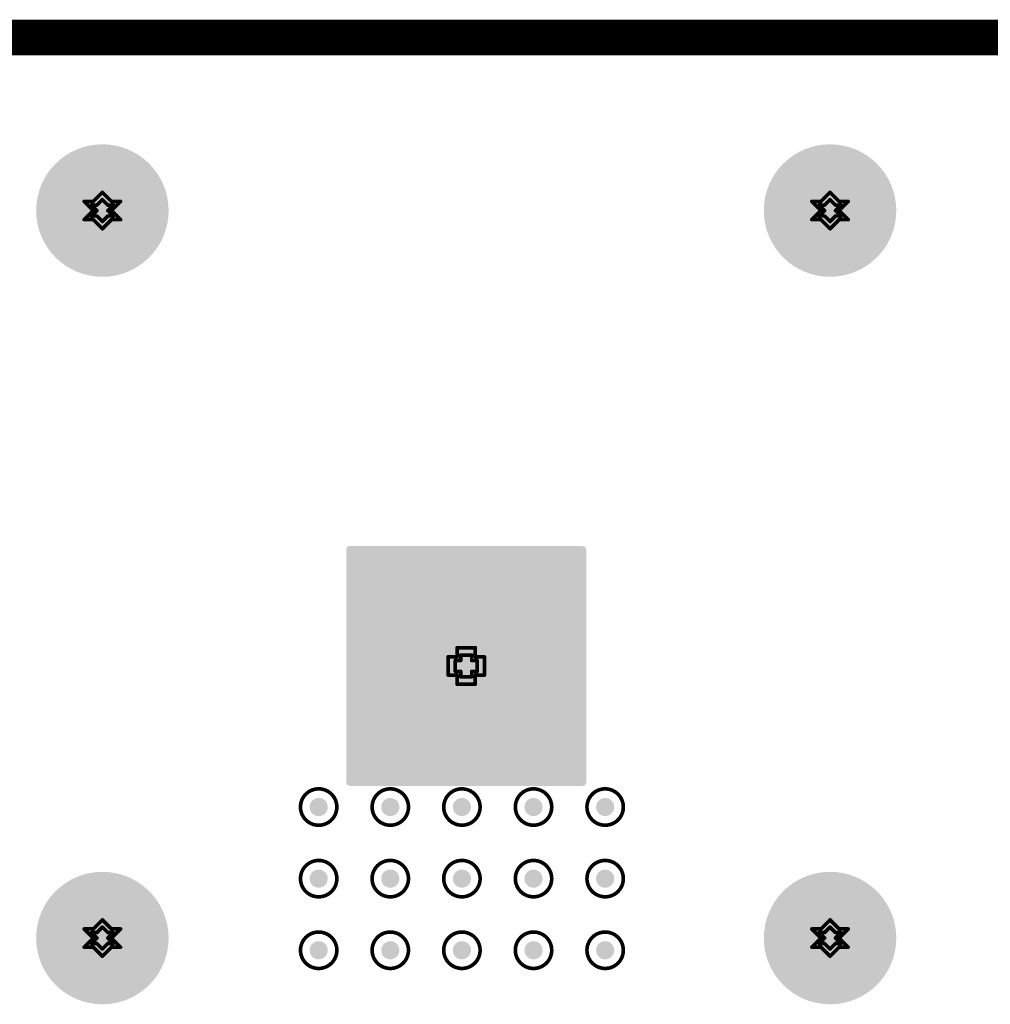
# Model space of a CAD drawing. Header units: inches. Extents: x -11.9 to 0, y -4.1 to 7.1.
# Tile 45 of 54: x -6.727 to -6.194, y 6.563 to 7.104. Entities that reach past the tile are written whole.
import ezdxf

# ---------------------------------------------------------------- set-up
doc = ezdxf.new("R2010")
doc.units = ezdxf.units.IN
doc.header["$MEASUREMENT"] = 0
for name, color, linetype in [('DrillDrawing', 1, 'Continuous'), ('Mechanical1', 6, 'Continuous'), ('MultiLayer', 9, 'Continuous'), ('PadHoleLayer', 156, 'Continuous'), ('ViaHoleLayer', 16, 'Continuous')]:
    doc.layers.add(name, color=color, linetype=linetype)

# ---------------------------------------------------------------- blocks, each defined once
blk = doc.blocks.new('FP_FCR7350L_CONN_BANANA_JACK_MFG_44')
at = {"layer": 'MultiLayer'}
h = blk.add_hatch(color=9, dxfattribs=at)
edge = h.paths.add_edge_path()
edge.add_arc((0.18268, 0.2), 0.03642, 0, 360)
h = blk.add_hatch(color=9, dxfattribs=at)
edge = h.paths.add_edge_path()
edge.add_arc((0.58268, 0.2), 0.03642, 0, 360)
h = blk.add_hatch(color=9, dxfattribs=at)
edge = h.paths.add_edge_path()
edge.add_arc((0.3691, 0.06397), 0.00198, 90, 180)
edge.add_line((0.36713, 0.06397), (0.36713, -0.06397))
edge.add_arc((0.3691, -0.06397), 0.00198, 180, 270)
edge.add_line((0.3691, -0.06594), (0.49704, -0.06594))
edge.add_arc((0.49704, -0.06397), 0.00198, 270, 360)
edge.add_line((0.49902, -0.06397), (0.49902, 0.06397))
edge.add_arc((0.49704, 0.06397), 0.00198, 0, 90)
edge.add_line((0.49704, 0.06594), (0.3691, 0.06594))
h = blk.add_hatch(color=9, dxfattribs=at)
edge = h.paths.add_edge_path()
edge.add_arc((0.18268, -0.2), 0.03642, 0, 360)
h = blk.add_hatch(color=9, dxfattribs=at)
edge = h.paths.add_edge_path()
edge.add_arc((0.58268, -0.2), 0.03642, 0, 360)
at = {"layer": 'PadHoleLayer'}
h = blk.add_hatch(color=156, dxfattribs=at)
edge = h.paths.add_edge_path()
edge.add_arc((0.18268, 0.2), 0.02362, 0, 360)
h = blk.add_hatch(color=156, dxfattribs=at)
edge = h.paths.add_edge_path()
edge.add_arc((0.58268, 0.2), 0.02362, 0, 360)
h = blk.add_hatch(color=156, dxfattribs=at)
edge = h.paths.add_edge_path()
edge.add_arc((0.43307, 0), 0.04331, 0, 360)
h = blk.add_hatch(color=156, dxfattribs=at)
edge = h.paths.add_edge_path()
edge.add_arc((0.18268, -0.2), 0.02362, 0, 360)
h = blk.add_hatch(color=156, dxfattribs=at)
edge = h.paths.add_edge_path()
edge.add_arc((0.58268, -0.2), 0.02362, 0, 360)

msp = doc.modelspace()

# ---------------------------------------------------------------- hatches: boundary and pattern name
at = {"layer": 'ViaHoleLayer'}
h = msp.add_hatch(color=16, dxfattribs=at)
edge = h.paths.add_edge_path()
edge.add_arc((-6.56296, 6.67143), 0.005, 0, 360)
h = msp.add_hatch(color=16, dxfattribs=at)
edge = h.paths.add_edge_path()
edge.add_arc((-6.52359, 6.67143), 0.005, 0, 360)
h = msp.add_hatch(color=16, dxfattribs=at)
edge = h.paths.add_edge_path()
edge.add_arc((-6.48422, 6.67143), 0.005, 0, 360)
h = msp.add_hatch(color=16, dxfattribs=at)
edge = h.paths.add_edge_path()
edge.add_arc((-6.44485, 6.67143), 0.005, 0, 360)
h = msp.add_hatch(color=16, dxfattribs=at)
edge = h.paths.add_edge_path()
edge.add_arc((-6.40548, 6.67143), 0.005, 0, 360)
h = msp.add_hatch(color=16, dxfattribs=at)
edge = h.paths.add_edge_path()
edge.add_arc((-6.56296, 6.63206), 0.005, 0, 360)
h = msp.add_hatch(color=16, dxfattribs=at)
edge = h.paths.add_edge_path()
edge.add_arc((-6.52359, 6.63206), 0.005, 0, 360)
h = msp.add_hatch(color=16, dxfattribs=at)
edge = h.paths.add_edge_path()
edge.add_arc((-6.48422, 6.63206), 0.005, 0, 360)
h = msp.add_hatch(color=16, dxfattribs=at)
edge = h.paths.add_edge_path()
edge.add_arc((-6.44485, 6.63206), 0.005, 0, 360)
h = msp.add_hatch(color=16, dxfattribs=at)
edge = h.paths.add_edge_path()
edge.add_arc((-6.40548, 6.63206), 0.005, 0, 360)
h = msp.add_hatch(color=16, dxfattribs=at)
edge = h.paths.add_edge_path()
edge.add_arc((-6.56296, 6.59269), 0.005, 0, 360)
h = msp.add_hatch(color=16, dxfattribs=at)
edge = h.paths.add_edge_path()
edge.add_arc((-6.52359, 6.59269), 0.005, 0, 360)
h = msp.add_hatch(color=16, dxfattribs=at)
edge = h.paths.add_edge_path()
edge.add_arc((-6.48422, 6.59269), 0.005, 0, 360)
h = msp.add_hatch(color=16, dxfattribs=at)
edge = h.paths.add_edge_path()
edge.add_arc((-6.44485, 6.59269), 0.005, 0, 360)
h = msp.add_hatch(color=16, dxfattribs=at)
edge = h.paths.add_edge_path()
edge.add_arc((-6.40548, 6.59269), 0.005, 0, 360)

# ---------------------------------------------------------------- linework, layer by layer
at = {"layer": 'DrillDrawing', "const_width": 0.002}
for points in [[(-6.69185, 7.00439), (-6.68685, 6.99939)], [(-6.69185, 7.00439), (-6.68685, 7.00439)], [(-6.68685, 7.00439), (-6.68185, 7.00939)], [(-6.68485, 7.00239), (-6.68185, 7.00539)], [(-6.68185, 7.00939), (-6.67685, 7.00439)], [(-6.68185, 7.00539), (-6.67885, 7.00239)], [(-6.67685, 7.00439), (-6.67185, 7.00439)], [(-6.67685, 6.99939), (-6.67185, 7.00439)], [(-6.29185, 7.00439), (-6.28685, 6.99939)], [(-6.29185, 7.00439), (-6.28685, 7.00439)], [(-6.28685, 7.00439), (-6.28185, 7.00939)], [(-6.28485, 7.00239), (-6.28185, 7.00539)], [(-6.28185, 7.00939), (-6.27685, 7.00439)], [(-6.28185, 7.00539), (-6.27885, 7.00239)], [(-6.27685, 7.00439), (-6.27185, 7.00439)], [(-6.27685, 6.99939), (-6.27185, 7.00439)], [(-6.69185, 6.99439), (-6.68685, 6.99939)], [(-6.68785, 7.00239), (-6.68485, 6.99939)], [(-6.68785, 7.00239), (-6.68485, 7.00239)], [(-6.68785, 6.99639), (-6.68485, 6.99939)], [(-6.67885, 7.00239), (-6.67585, 7.00239)], [(-6.67885, 6.99939), (-6.67585, 7.00239)], [(-6.67885, 6.99939), (-6.67585, 6.99639)], [(-6.67685, 6.99939), (-6.67185, 6.99439)], [(-6.29185, 6.99439), (-6.28685, 6.99939)], [(-6.28785, 7.00239), (-6.28485, 6.99939)], [(-6.28785, 7.00239), (-6.28485, 7.00239)], [(-6.28785, 6.99639), (-6.28485, 6.99939)], [(-6.27885, 7.00239), (-6.27585, 7.00239)], [(-6.27885, 6.99939), (-6.27585, 7.00239)], [(-6.27885, 6.99939), (-6.27585, 6.99639)], [(-6.27685, 6.99939), (-6.27185, 6.99439)], [(-6.69185, 6.99439), (-6.68685, 6.99439)], [(-6.68785, 6.99639), (-6.68485, 6.99639)], [(-6.68685, 6.99439), (-6.68185, 6.98939)], [(-6.68485, 6.99639), (-6.68185, 6.99339)], [(-6.68185, 6.99339), (-6.67885, 6.99639)], [(-6.68185, 6.98939), (-6.67685, 6.99439)], [(-6.67885, 6.99639), (-6.67585, 6.99639)], [(-6.67685, 6.99439), (-6.67185, 6.99439)], [(-6.29185, 6.99439), (-6.28685, 6.99439)], [(-6.28785, 6.99639), (-6.28485, 6.99639)], [(-6.28685, 6.99439), (-6.28185, 6.98939)], [(-6.28485, 6.99639), (-6.28185, 6.99339)], [(-6.28185, 6.99339), (-6.27885, 6.99639)], [(-6.28185, 6.98939), (-6.27685, 6.99439)], [(-6.27885, 6.99639), (-6.27585, 6.99639)], [(-6.27685, 6.99439), (-6.27185, 6.99439)], [(-6.48685, 6.754), (-6.48685, 6.759)], [(-6.48685, 6.759), (-6.47685, 6.759)], [(-6.47685, 6.754), (-6.47685, 6.759)], [(-6.49185, 6.744), (-6.49185, 6.754)], [(-6.49185, 6.754), (-6.48685, 6.754)], [(-6.48785, 6.746), (-6.48785, 6.752)], [(-6.48785, 6.752), (-6.48485, 6.752)], [(-6.48485, 6.752), (-6.48485, 6.755)], [(-6.48485, 6.755), (-6.47885, 6.755)], [(-6.47885, 6.752), (-6.47885, 6.755)], [(-6.47885, 6.752), (-6.47585, 6.752)], [(-6.47685, 6.754), (-6.47185, 6.754)], [(-6.47585, 6.746), (-6.47585, 6.752)], [(-6.47185, 6.744), (-6.47185, 6.754)], [(-6.48785, 6.746), (-6.48485, 6.746)], [(-6.48485, 6.743), (-6.48485, 6.746)], [(-6.47885, 6.746), (-6.47585, 6.746)], [(-6.47885, 6.743), (-6.47885, 6.746)], [(-6.49185, 6.744), (-6.48685, 6.744)], [(-6.48685, 6.739), (-6.48685, 6.744)], [(-6.48685, 6.739), (-6.47685, 6.739)], [(-6.48485, 6.743), (-6.47885, 6.743)], [(-6.47685, 6.744), (-6.47185, 6.744)], [(-6.47685, 6.739), (-6.47685, 6.744)], [(-6.68685, 6.60439), (-6.68185, 6.60939)], [(-6.68185, 6.60939), (-6.67685, 6.60439)], [(-6.28685, 6.60439), (-6.28185, 6.60939)], [(-6.28185, 6.60939), (-6.27685, 6.60439)], [(-6.69185, 6.60439), (-6.68685, 6.59939)], [(-6.69185, 6.60439), (-6.68685, 6.60439)], [(-6.68485, 6.60239), (-6.68185, 6.60539)], [(-6.68185, 6.60539), (-6.67885, 6.60239)], [(-6.67685, 6.60439), (-6.67185, 6.60439)], [(-6.67685, 6.59939), (-6.67185, 6.60439)], [(-6.29185, 6.60439), (-6.28685, 6.59939)], [(-6.29185, 6.60439), (-6.28685, 6.60439)], [(-6.28485, 6.60239), (-6.28185, 6.60539)], [(-6.28185, 6.60539), (-6.27885, 6.60239)], [(-6.27685, 6.60439), (-6.27185, 6.60439)], [(-6.27685, 6.59939), (-6.27185, 6.60439)], [(-6.69185, 6.59439), (-6.68685, 6.59939)], [(-6.68785, 6.60239), (-6.68485, 6.59939)], [(-6.68785, 6.60239), (-6.68485, 6.60239)], [(-6.68785, 6.59639), (-6.68485, 6.59939)], [(-6.67885, 6.60239), (-6.67585, 6.60239)], [(-6.67885, 6.59939), (-6.67585, 6.60239)], [(-6.67885, 6.59939), (-6.67585, 6.59639)], [(-6.67685, 6.59939), (-6.67185, 6.59439)], [(-6.29185, 6.59439), (-6.28685, 6.59939)], [(-6.28785, 6.60239), (-6.28485, 6.59939)], [(-6.28785, 6.60239), (-6.28485, 6.60239)], [(-6.28785, 6.59639), (-6.28485, 6.59939)], [(-6.27885, 6.60239), (-6.27585, 6.60239)], [(-6.27885, 6.59939), (-6.27585, 6.60239)], [(-6.27885, 6.59939), (-6.27585, 6.59639)], [(-6.27685, 6.59939), (-6.27185, 6.59439)], [(-6.69185, 6.59439), (-6.68685, 6.59439)], [(-6.68785, 6.59639), (-6.68485, 6.59639)], [(-6.68685, 6.59439), (-6.68185, 6.58939)], [(-6.68485, 6.59639), (-6.68185, 6.59339)], [(-6.68185, 6.59339), (-6.67885, 6.59639)], [(-6.68185, 6.58939), (-6.67685, 6.59439)], [(-6.67885, 6.59639), (-6.67585, 6.59639)], [(-6.67685, 6.59439), (-6.67185, 6.59439)], [(-6.29185, 6.59439), (-6.28685, 6.59439)], [(-6.28785, 6.59639), (-6.28485, 6.59639)], [(-6.28685, 6.59439), (-6.28185, 6.58939)], [(-6.28485, 6.59639), (-6.28185, 6.59339)], [(-6.28185, 6.59339), (-6.27885, 6.59639)], [(-6.28185, 6.58939), (-6.27685, 6.59439)], [(-6.27885, 6.59639), (-6.27585, 6.59639)], [(-6.27685, 6.59439), (-6.27185, 6.59439)]]:
    msp.add_lwpolyline(points, dxfattribs=at)
at = {"layer": 'DrillDrawing'}
for points, const_width in [([(-6.69235, 7.00439, 1), (-6.69135, 7.00439, 1)], 0.001), ([(-6.69235, 7.00439, 1), (-6.69135, 7.00439, 1)], 0.001), ([(-6.68735, 7.00439, 1), (-6.68635, 7.00439, 1)], 0.001), ([(-6.68735, 7.00439, 1), (-6.68635, 7.00439, 1)], 0.001), ([(-6.68235, 7.00939, 1), (-6.68135, 7.00939, 1)], 0.001), ([(-6.68235, 7.00939, 1), (-6.68135, 7.00939, 1)], 0.001), ([(-6.68235, 7.00539, 1), (-6.68135, 7.00539, 1)], 0.001), ([(-6.68235, 7.00539, 1), (-6.68135, 7.00539, 1)], 0.001), ([(-6.67735, 7.00439, 1), (-6.67635, 7.00439, 1)], 0.001), ([(-6.67735, 7.00439, 1), (-6.67635, 7.00439, 1)], 0.001), ([(-6.67235, 7.00439, 1), (-6.67135, 7.00439, 1)], 0.001), ([(-6.67235, 7.00439, 1), (-6.67135, 7.00439, 1)], 0.001), ([(-6.29235, 7.00439, 1), (-6.29135, 7.00439, 1)], 0.001), ([(-6.29235, 7.00439, 1), (-6.29135, 7.00439, 1)], 0.001), ([(-6.28735, 7.00439, 1), (-6.28635, 7.00439, 1)], 0.001), ([(-6.28735, 7.00439, 1), (-6.28635, 7.00439, 1)], 0.001), ([(-6.28235, 7.00939, 1), (-6.28135, 7.00939, 1)], 0.001), ([(-6.28235, 7.00939, 1), (-6.28135, 7.00939, 1)], 0.001), ([(-6.28235, 7.00539, 1), (-6.28135, 7.00539, 1)], 0.001), ([(-6.28235, 7.00539, 1), (-6.28135, 7.00539, 1)], 0.001), ([(-6.27735, 7.00439, 1), (-6.27635, 7.00439, 1)], 0.001), ([(-6.27735, 7.00439, 1), (-6.27635, 7.00439, 1)], 0.001), ([(-6.27235, 7.00439, 1), (-6.27135, 7.00439, 1)], 0.001), ([(-6.27235, 7.00439, 1), (-6.27135, 7.00439, 1)], 0.001), ([(-6.68835, 7.00239, 1), (-6.68735, 7.00239, 1)], 0.001), ([(-6.68835, 7.00239, 1), (-6.68735, 7.00239, 1)], 0.001), ([(-6.68735, 6.99939, 1), (-6.68635, 6.99939, 1)], 0.001), ([(-6.68735, 6.99939, 1), (-6.68635, 6.99939, 1)], 0.001), ([(-6.68535, 7.00239, 1), (-6.68435, 7.00239, 1)], 0.001), ([(-6.68535, 7.00239, 1), (-6.68435, 7.00239, 1)], 0.001), ([(-6.68535, 6.99939, 1), (-6.68435, 6.99939, 1)], 0.001), ([(-6.68535, 6.99939, 1), (-6.68435, 6.99939, 1)], 0.001), ([(-6.67935, 7.00239, 1), (-6.67835, 7.00239, 1)], 0.001), ([(-6.67935, 7.00239, 1), (-6.67835, 7.00239, 1)], 0.001), ([(-6.67935, 6.99939, 1), (-6.67835, 6.99939, 1)], 0.001), ([(-6.67935, 6.99939, 1), (-6.67835, 6.99939, 1)], 0.001), ([(-6.67735, 6.99939, 1), (-6.67635, 6.99939, 1)], 0.001), ([(-6.67735, 6.99939, 1), (-6.67635, 6.99939, 1)], 0.001), ([(-6.67635, 7.00239, 1), (-6.67535, 7.00239, 1)], 0.001), ([(-6.67635, 7.00239, 1), (-6.67535, 7.00239, 1)], 0.001), ([(-6.28835, 7.00239, 1), (-6.28735, 7.00239, 1)], 0.001), ([(-6.28835, 7.00239, 1), (-6.28735, 7.00239, 1)], 0.001), ([(-6.28735, 6.99939, 1), (-6.28635, 6.99939, 1)], 0.001), ([(-6.28735, 6.99939, 1), (-6.28635, 6.99939, 1)], 0.001), ([(-6.28535, 7.00239, 1), (-6.28435, 7.00239, 1)], 0.001), ([(-6.28535, 7.00239, 1), (-6.28435, 7.00239, 1)], 0.001), ([(-6.28535, 6.99939, 1), (-6.28435, 6.99939, 1)], 0.001), ([(-6.28535, 6.99939, 1), (-6.28435, 6.99939, 1)], 0.001), ([(-6.27935, 7.00239, 1), (-6.27835, 7.00239, 1)], 0.001), ([(-6.27935, 7.00239, 1), (-6.27835, 7.00239, 1)], 0.001), ([(-6.27935, 6.99939, 1), (-6.27835, 6.99939, 1)], 0.001), ([(-6.27935, 6.99939, 1), (-6.27835, 6.99939, 1)], 0.001), ([(-6.27735, 6.99939, 1), (-6.27635, 6.99939, 1)], 0.001), ([(-6.27735, 6.99939, 1), (-6.27635, 6.99939, 1)], 0.001), ([(-6.27635, 7.00239, 1), (-6.27535, 7.00239, 1)], 0.001), ([(-6.27635, 7.00239, 1), (-6.27535, 7.00239, 1)], 0.001), ([(-6.69235, 6.99439, 1), (-6.69135, 6.99439, 1)], 0.001), ([(-6.69235, 6.99439, 1), (-6.69135, 6.99439, 1)], 0.001), ([(-6.68835, 6.99639, 1), (-6.68735, 6.99639, 1)], 0.001), ([(-6.68835, 6.99639, 1), (-6.68735, 6.99639, 1)], 0.001), ([(-6.68735, 6.99439, 1), (-6.68635, 6.99439, 1)], 0.001), ([(-6.68735, 6.99439, 1), (-6.68635, 6.99439, 1)], 0.001), ([(-6.68535, 6.99639, 1), (-6.68435, 6.99639, 1)], 0.001), ([(-6.68535, 6.99639, 1), (-6.68435, 6.99639, 1)], 0.001), ([(-6.67935, 6.99639, 1), (-6.67835, 6.99639, 1)], 0.001), ([(-6.67935, 6.99639, 1), (-6.67835, 6.99639, 1)], 0.001), ([(-6.67735, 6.99439, 1), (-6.67635, 6.99439, 1)], 0.001), ([(-6.67735, 6.99439, 1), (-6.67635, 6.99439, 1)], 0.001), ([(-6.67635, 6.99639, 1), (-6.67535, 6.99639, 1)], 0.001), ([(-6.67635, 6.99639, 1), (-6.67535, 6.99639, 1)], 0.001), ([(-6.67235, 6.99439, 1), (-6.67135, 6.99439, 1)], 0.001), ([(-6.67235, 6.99439, 1), (-6.67135, 6.99439, 1)], 0.001), ([(-6.29235, 6.99439, 1), (-6.29135, 6.99439, 1)], 0.001), ([(-6.29235, 6.99439, 1), (-6.29135, 6.99439, 1)], 0.001), ([(-6.28835, 6.99639, 1), (-6.28735, 6.99639, 1)], 0.001), ([(-6.28835, 6.99639, 1), (-6.28735, 6.99639, 1)], 0.001), ([(-6.28735, 6.99439, 1), (-6.28635, 6.99439, 1)], 0.001), ([(-6.28735, 6.99439, 1), (-6.28635, 6.99439, 1)], 0.001), ([(-6.28535, 6.99639, 1), (-6.28435, 6.99639, 1)], 0.001), ([(-6.28535, 6.99639, 1), (-6.28435, 6.99639, 1)], 0.001), ([(-6.27935, 6.99639, 1), (-6.27835, 6.99639, 1)], 0.001), ([(-6.27935, 6.99639, 1), (-6.27835, 6.99639, 1)], 0.001), ([(-6.27735, 6.99439, 1), (-6.27635, 6.99439, 1)], 0.001), ([(-6.27735, 6.99439, 1), (-6.27635, 6.99439, 1)], 0.001), ([(-6.27635, 6.99639, 1), (-6.27535, 6.99639, 1)], 0.001), ([(-6.27635, 6.99639, 1), (-6.27535, 6.99639, 1)], 0.001), ([(-6.27235, 6.99439, 1), (-6.27135, 6.99439, 1)], 0.001), ([(-6.27235, 6.99439, 1), (-6.27135, 6.99439, 1)], 0.001), ([(-6.68235, 6.99339, 1), (-6.68135, 6.99339, 1)], 0.001), ([(-6.68235, 6.99339, 1), (-6.68135, 6.99339, 1)], 0.001), ([(-6.68235, 6.98939, 1), (-6.68135, 6.98939, 1)], 0.001), ([(-6.68235, 6.98939, 1), (-6.68135, 6.98939, 1)], 0.001), ([(-6.28235, 6.99339, 1), (-6.28135, 6.99339, 1)], 0.001), ([(-6.28235, 6.99339, 1), (-6.28135, 6.99339, 1)], 0.001), ([(-6.28235, 6.98939, 1), (-6.28135, 6.98939, 1)], 0.001), ([(-6.28235, 6.98939, 1), (-6.28135, 6.98939, 1)], 0.001), ([(-6.48735, 6.759, 1), (-6.48635, 6.759, 1)], 0.001), ([(-6.48735, 6.759, 1), (-6.48635, 6.759, 1)], 0.001), ([(-6.47735, 6.759, 1), (-6.47635, 6.759, 1)], 0.001), ([(-6.47735, 6.759, 1), (-6.47635, 6.759, 1)], 0.001), ([(-6.49235, 6.754, 1), (-6.49135, 6.754, 1)], 0.001), ([(-6.49235, 6.754, 1), (-6.49135, 6.754, 1)], 0.001), ([(-6.48835, 6.752, 1), (-6.48735, 6.752, 1)], 0.001), ([(-6.48835, 6.752, 1), (-6.48735, 6.752, 1)], 0.001), ([(-6.48735, 6.754, 1), (-6.48635, 6.754, 1)], 0.001), ([(-6.48735, 6.754, 1), (-6.48635, 6.754, 1)], 0.001), ([(-6.48535, 6.755, 1), (-6.48435, 6.755, 1)], 0.001), ([(-6.48535, 6.755, 1), (-6.48435, 6.755, 1)], 0.001), ([(-6.48535, 6.752, 1), (-6.48435, 6.752, 1)], 0.001), ([(-6.48535, 6.752, 1), (-6.48435, 6.752, 1)], 0.001), ([(-6.47935, 6.755, 1), (-6.47835, 6.755, 1)], 0.001), ([(-6.47935, 6.755, 1), (-6.47835, 6.755, 1)], 0.001), ([(-6.47935, 6.752, 1), (-6.47835, 6.752, 1)], 0.001), ([(-6.47935, 6.752, 1), (-6.47835, 6.752, 1)], 0.001), ([(-6.47735, 6.754, 1), (-6.47635, 6.754, 1)], 0.001), ([(-6.47735, 6.754, 1), (-6.47635, 6.754, 1)], 0.001), ([(-6.47635, 6.752, 1), (-6.47535, 6.752, 1)], 0.001), ([(-6.47635, 6.752, 1), (-6.47535, 6.752, 1)], 0.001), ([(-6.47235, 6.754, 1), (-6.47135, 6.754, 1)], 0.001), ([(-6.47235, 6.754, 1), (-6.47135, 6.754, 1)], 0.001), ([(-6.48835, 6.746, 1), (-6.48735, 6.746, 1)], 0.001), ([(-6.48835, 6.746, 1), (-6.48735, 6.746, 1)], 0.001), ([(-6.48535, 6.746, 1), (-6.48435, 6.746, 1)], 0.001), ([(-6.48535, 6.746, 1), (-6.48435, 6.746, 1)], 0.001), ([(-6.47935, 6.746, 1), (-6.47835, 6.746, 1)], 0.001), ([(-6.47935, 6.746, 1), (-6.47835, 6.746, 1)], 0.001), ([(-6.47635, 6.746, 1), (-6.47535, 6.746, 1)], 0.001), ([(-6.47635, 6.746, 1), (-6.47535, 6.746, 1)], 0.001), ([(-6.49235, 6.744, 1), (-6.49135, 6.744, 1)], 0.001), ([(-6.49235, 6.744, 1), (-6.49135, 6.744, 1)], 0.001), ([(-6.48735, 6.744, 1), (-6.48635, 6.744, 1)], 0.001), ([(-6.48735, 6.744, 1), (-6.48635, 6.744, 1)], 0.001), ([(-6.48735, 6.739, 1), (-6.48635, 6.739, 1)], 0.001), ([(-6.48735, 6.739, 1), (-6.48635, 6.739, 1)], 0.001), ([(-6.48535, 6.743, 1), (-6.48435, 6.743, 1)], 0.001), ([(-6.48535, 6.743, 1), (-6.48435, 6.743, 1)], 0.001), ([(-6.47935, 6.743, 1), (-6.47835, 6.743, 1)], 0.001), ([(-6.47935, 6.743, 1), (-6.47835, 6.743, 1)], 0.001), ([(-6.47735, 6.744, 1), (-6.47635, 6.744, 1)], 0.001), ([(-6.47735, 6.744, 1), (-6.47635, 6.744, 1)], 0.001), ([(-6.47735, 6.739, 1), (-6.47635, 6.739, 1)], 0.001), ([(-6.47735, 6.739, 1), (-6.47635, 6.739, 1)], 0.001), ([(-6.47235, 6.744, 1), (-6.47135, 6.744, 1)], 0.001), ([(-6.47235, 6.744, 1), (-6.47135, 6.744, 1)], 0.001), ([(-6.55296, 6.67143, 1), (-6.57296, 6.67143, 1)], 0.002), ([(-6.51359, 6.67143, 1), (-6.53359, 6.67143, 1)], 0.002), ([(-6.47422, 6.67143, 1), (-6.49422, 6.67143, 1)], 0.002), ([(-6.43485, 6.67143, 1), (-6.45485, 6.67143, 1)], 0.002), ([(-6.39548, 6.67143, 1), (-6.41548, 6.67143, 1)], 0.002), ([(-6.57346, 6.67143, 1), (-6.57246, 6.67143, 1)], 0.001), ([(-6.55346, 6.67143, 1), (-6.55246, 6.67143, 1)], 0.001), ([(-6.53409, 6.67143, 1), (-6.53309, 6.67143, 1)], 0.001), ([(-6.51409, 6.67143, 1), (-6.51309, 6.67143, 1)], 0.001), ([(-6.49472, 6.67143, 1), (-6.49372, 6.67143, 1)], 0.001), ([(-6.47472, 6.67143, 1), (-6.47372, 6.67143, 1)], 0.001), ([(-6.45535, 6.67143, 1), (-6.45435, 6.67143, 1)], 0.001), ([(-6.43535, 6.67143, 1), (-6.43435, 6.67143, 1)], 0.001), ([(-6.41598, 6.67143, 1), (-6.41498, 6.67143, 1)], 0.001), ([(-6.39598, 6.67143, 1), (-6.39498, 6.67143, 1)], 0.001), ([(-6.55296, 6.63206, 1), (-6.57296, 6.63206, 1)], 0.002), ([(-6.51359, 6.63206, 1), (-6.53359, 6.63206, 1)], 0.002), ([(-6.47422, 6.63206, 1), (-6.49422, 6.63206, 1)], 0.002), ([(-6.43485, 6.63206, 1), (-6.45485, 6.63206, 1)], 0.002), ([(-6.39548, 6.63206, 1), (-6.41548, 6.63206, 1)], 0.002), ([(-6.57346, 6.63206, 1), (-6.57246, 6.63206, 1)], 0.001), ([(-6.55346, 6.63206, 1), (-6.55246, 6.63206, 1)], 0.001), ([(-6.53409, 6.63206, 1), (-6.53309, 6.63206, 1)], 0.001), ([(-6.51409, 6.63206, 1), (-6.51309, 6.63206, 1)], 0.001), ([(-6.49472, 6.63206, 1), (-6.49372, 6.63206, 1)], 0.001), ([(-6.47472, 6.63206, 1), (-6.47372, 6.63206, 1)], 0.001), ([(-6.45535, 6.63206, 1), (-6.45435, 6.63206, 1)], 0.001), ([(-6.43535, 6.63206, 1), (-6.43435, 6.63206, 1)], 0.001), ([(-6.41598, 6.63206, 1), (-6.41498, 6.63206, 1)], 0.001), ([(-6.39598, 6.63206, 1), (-6.39498, 6.63206, 1)], 0.001), ([(-6.68235, 6.60939, 1), (-6.68135, 6.60939, 1)], 0.001), ([(-6.68235, 6.60939, 1), (-6.68135, 6.60939, 1)], 0.001), ([(-6.28235, 6.60939, 1), (-6.28135, 6.60939, 1)], 0.001), ([(-6.28235, 6.60939, 1), (-6.28135, 6.60939, 1)], 0.001), ([(-6.69235, 6.60439, 1), (-6.69135, 6.60439, 1)], 0.001), ([(-6.69235, 6.60439, 1), (-6.69135, 6.60439, 1)], 0.001), ([(-6.68735, 6.60439, 1), (-6.68635, 6.60439, 1)], 0.001), ([(-6.68735, 6.60439, 1), (-6.68635, 6.60439, 1)], 0.001), ([(-6.68235, 6.60539, 1), (-6.68135, 6.60539, 1)], 0.001), ([(-6.68235, 6.60539, 1), (-6.68135, 6.60539, 1)], 0.001), ([(-6.67735, 6.60439, 1), (-6.67635, 6.60439, 1)], 0.001), ([(-6.67735, 6.60439, 1), (-6.67635, 6.60439, 1)], 0.001), ([(-6.67235, 6.60439, 1), (-6.67135, 6.60439, 1)], 0.001), ([(-6.67235, 6.60439, 1), (-6.67135, 6.60439, 1)], 0.001), ([(-6.29235, 6.60439, 1), (-6.29135, 6.60439, 1)], 0.001), ([(-6.29235, 6.60439, 1), (-6.29135, 6.60439, 1)], 0.001), ([(-6.28735, 6.60439, 1), (-6.28635, 6.60439, 1)], 0.001), ([(-6.28735, 6.60439, 1), (-6.28635, 6.60439, 1)], 0.001), ([(-6.28235, 6.60539, 1), (-6.28135, 6.60539, 1)], 0.001), ([(-6.28235, 6.60539, 1), (-6.28135, 6.60539, 1)], 0.001), ([(-6.27735, 6.60439, 1), (-6.27635, 6.60439, 1)], 0.001), ([(-6.27735, 6.60439, 1), (-6.27635, 6.60439, 1)], 0.001), ([(-6.27235, 6.60439, 1), (-6.27135, 6.60439, 1)], 0.001), ([(-6.27235, 6.60439, 1), (-6.27135, 6.60439, 1)], 0.001), ([(-6.68835, 6.60239, 1), (-6.68735, 6.60239, 1)], 0.001), ([(-6.68835, 6.60239, 1), (-6.68735, 6.60239, 1)], 0.001), ([(-6.68735, 6.59939, 1), (-6.68635, 6.59939, 1)], 0.001), ([(-6.68735, 6.59939, 1), (-6.68635, 6.59939, 1)], 0.001), ([(-6.68535, 6.60239, 1), (-6.68435, 6.60239, 1)], 0.001), ([(-6.68535, 6.60239, 1), (-6.68435, 6.60239, 1)], 0.001), ([(-6.68535, 6.59939, 1), (-6.68435, 6.59939, 1)], 0.001), ([(-6.68535, 6.59939, 1), (-6.68435, 6.59939, 1)], 0.001), ([(-6.67935, 6.60239, 1), (-6.67835, 6.60239, 1)], 0.001), ([(-6.67935, 6.60239, 1), (-6.67835, 6.60239, 1)], 0.001), ([(-6.67935, 6.59939, 1), (-6.67835, 6.59939, 1)], 0.001), ([(-6.67935, 6.59939, 1), (-6.67835, 6.59939, 1)], 0.001), ([(-6.67735, 6.59939, 1), (-6.67635, 6.59939, 1)], 0.001), ([(-6.67735, 6.59939, 1), (-6.67635, 6.59939, 1)], 0.001), ([(-6.67635, 6.60239, 1), (-6.67535, 6.60239, 1)], 0.001), ([(-6.67635, 6.60239, 1), (-6.67535, 6.60239, 1)], 0.001), ([(-6.55296, 6.59269, 1), (-6.57296, 6.59269, 1)], 0.002), ([(-6.51359, 6.59269, 1), (-6.53359, 6.59269, 1)], 0.002), ([(-6.47422, 6.59269, 1), (-6.49422, 6.59269, 1)], 0.002), ([(-6.43485, 6.59269, 1), (-6.45485, 6.59269, 1)], 0.002), ([(-6.39548, 6.59269, 1), (-6.41548, 6.59269, 1)], 0.002), ([(-6.28835, 6.60239, 1), (-6.28735, 6.60239, 1)], 0.001), ([(-6.28835, 6.60239, 1), (-6.28735, 6.60239, 1)], 0.001), ([(-6.28735, 6.59939, 1), (-6.28635, 6.59939, 1)], 0.001), ([(-6.28735, 6.59939, 1), (-6.28635, 6.59939, 1)], 0.001), ([(-6.28535, 6.60239, 1), (-6.28435, 6.60239, 1)], 0.001), ([(-6.28535, 6.60239, 1), (-6.28435, 6.60239, 1)], 0.001), ([(-6.28535, 6.59939, 1), (-6.28435, 6.59939, 1)], 0.001), ([(-6.28535, 6.59939, 1), (-6.28435, 6.59939, 1)], 0.001), ([(-6.27935, 6.60239, 1), (-6.27835, 6.60239, 1)], 0.001), ([(-6.27935, 6.60239, 1), (-6.27835, 6.60239, 1)], 0.001), ([(-6.27935, 6.59939, 1), (-6.27835, 6.59939, 1)], 0.001), ([(-6.27935, 6.59939, 1), (-6.27835, 6.59939, 1)], 0.001), ([(-6.27735, 6.59939, 1), (-6.27635, 6.59939, 1)], 0.001), ([(-6.27735, 6.59939, 1), (-6.27635, 6.59939, 1)], 0.001), ([(-6.27635, 6.60239, 1), (-6.27535, 6.60239, 1)], 0.001), ([(-6.27635, 6.60239, 1), (-6.27535, 6.60239, 1)], 0.001), ([(-6.69235, 6.59439, 1), (-6.69135, 6.59439, 1)], 0.001), ([(-6.69235, 6.59439, 1), (-6.69135, 6.59439, 1)], 0.001), ([(-6.68835, 6.59639, 1), (-6.68735, 6.59639, 1)], 0.001), ([(-6.68835, 6.59639, 1), (-6.68735, 6.59639, 1)], 0.001), ([(-6.68735, 6.59439, 1), (-6.68635, 6.59439, 1)], 0.001), ([(-6.68735, 6.59439, 1), (-6.68635, 6.59439, 1)], 0.001), ([(-6.68535, 6.59639, 1), (-6.68435, 6.59639, 1)], 0.001), ([(-6.68535, 6.59639, 1), (-6.68435, 6.59639, 1)], 0.001), ([(-6.68235, 6.59339, 1), (-6.68135, 6.59339, 1)], 0.001), ([(-6.68235, 6.59339, 1), (-6.68135, 6.59339, 1)], 0.001), ([(-6.67935, 6.59639, 1), (-6.67835, 6.59639, 1)], 0.001), ([(-6.67935, 6.59639, 1), (-6.67835, 6.59639, 1)], 0.001), ([(-6.67735, 6.59439, 1), (-6.67635, 6.59439, 1)], 0.001), ([(-6.67735, 6.59439, 1), (-6.67635, 6.59439, 1)], 0.001), ([(-6.67635, 6.59639, 1), (-6.67535, 6.59639, 1)], 0.001), ([(-6.67635, 6.59639, 1), (-6.67535, 6.59639, 1)], 0.001), ([(-6.67235, 6.59439, 1), (-6.67135, 6.59439, 1)], 0.001), ([(-6.67235, 6.59439, 1), (-6.67135, 6.59439, 1)], 0.001), ([(-6.29235, 6.59439, 1), (-6.29135, 6.59439, 1)], 0.001), ([(-6.29235, 6.59439, 1), (-6.29135, 6.59439, 1)], 0.001), ([(-6.28835, 6.59639, 1), (-6.28735, 6.59639, 1)], 0.001), ([(-6.28835, 6.59639, 1), (-6.28735, 6.59639, 1)], 0.001), ([(-6.28735, 6.59439, 1), (-6.28635, 6.59439, 1)], 0.001), ([(-6.28735, 6.59439, 1), (-6.28635, 6.59439, 1)], 0.001), ([(-6.28535, 6.59639, 1), (-6.28435, 6.59639, 1)], 0.001), ([(-6.28535, 6.59639, 1), (-6.28435, 6.59639, 1)], 0.001), ([(-6.28235, 6.59339, 1), (-6.28135, 6.59339, 1)], 0.001), ([(-6.28235, 6.59339, 1), (-6.28135, 6.59339, 1)], 0.001), ([(-6.27935, 6.59639, 1), (-6.27835, 6.59639, 1)], 0.001), ([(-6.27935, 6.59639, 1), (-6.27835, 6.59639, 1)], 0.001), ([(-6.27735, 6.59439, 1), (-6.27635, 6.59439, 1)], 0.001), ([(-6.27735, 6.59439, 1), (-6.27635, 6.59439, 1)], 0.001), ([(-6.27635, 6.59639, 1), (-6.27535, 6.59639, 1)], 0.001), ([(-6.27635, 6.59639, 1), (-6.27535, 6.59639, 1)], 0.001), ([(-6.27235, 6.59439, 1), (-6.27135, 6.59439, 1)], 0.001), ([(-6.27235, 6.59439, 1), (-6.27135, 6.59439, 1)], 0.001), ([(-6.68235, 6.58939, 1), (-6.68135, 6.58939, 1)], 0.001), ([(-6.68235, 6.58939, 1), (-6.68135, 6.58939, 1)], 0.001), ([(-6.57346, 6.59269, 1), (-6.57246, 6.59269, 1)], 0.001), ([(-6.55346, 6.59269, 1), (-6.55246, 6.59269, 1)], 0.001), ([(-6.53409, 6.59269, 1), (-6.53309, 6.59269, 1)], 0.001), ([(-6.51409, 6.59269, 1), (-6.51309, 6.59269, 1)], 0.001), ([(-6.49472, 6.59269, 1), (-6.49372, 6.59269, 1)], 0.001), ([(-6.47472, 6.59269, 1), (-6.47372, 6.59269, 1)], 0.001), ([(-6.45535, 6.59269, 1), (-6.45435, 6.59269, 1)], 0.001), ([(-6.43535, 6.59269, 1), (-6.43435, 6.59269, 1)], 0.001), ([(-6.41598, 6.59269, 1), (-6.41498, 6.59269, 1)], 0.001), ([(-6.39598, 6.59269, 1), (-6.39498, 6.59269, 1)], 0.001), ([(-6.28235, 6.58939, 1), (-6.28135, 6.58939, 1)], 0.001), ([(-6.28235, 6.58939, 1), (-6.28135, 6.58939, 1)], 0.001)]:
    msp.add_lwpolyline(points, format="xyb", close=True, dxfattribs=dict(at, const_width=const_width))
at = {"layer": 'Mechanical1', "const_width": 0.01969}
msp.add_lwpolyline([(-11.01575, 7.09449), (0, 7.09449)], dxfattribs=at)
msp.add_lwpolyline([(-11.01575, 7.09449), (0, 7.09449)], dxfattribs=at)
msp.add_lwpolyline([(-11.01575, 7.09449), (0, 7.09449)], dxfattribs=at)

# ---------------------------------------------------------------- block references
at = {"rotation": 270}
msp.add_blockref('FP_FCR7350L_CONN_BANANA_JACK_MFG_44', (-6.48185, 7.18207), dxfattribs=at)

doc.saveas('drawing.dxf')
